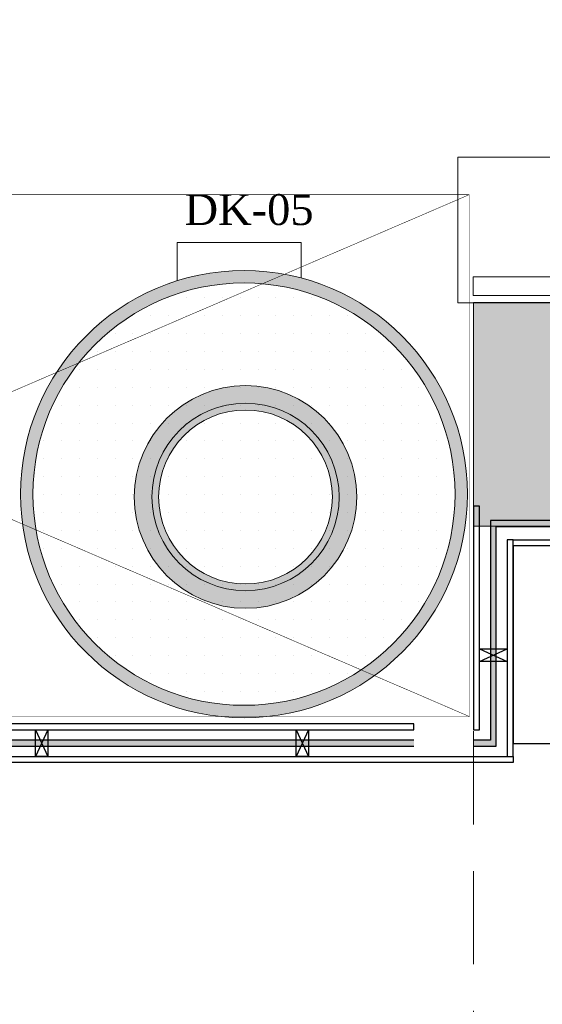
# Model space of a CAD drawing. Extents: x 3940905 to 4145695, y 925352 to 1109797.
# Tile 229 of 256: x 3980565 to 3981618, y 1094147 to 1096128. Entities that reach past the tile are written whole.
import ezdxf

# ---------------------------------------------------------------- set-up
doc = ezdxf.new("R2010")
doc.units = 0
doc.header["$LTSCALE"] = 750
doc.header["$MEASUREMENT"] = 0
doc.linetypes.add('DASHED', pattern=[0.75, 0.5, -0.25])
doc.linetypes.add('DASHED2', pattern=[0.375, 0.25, -0.125])
doc.layers.get('0').update_dxf_attribs({"linetype": 'CONTINUOUS', "lineweight": 0})
for name, color, linetype, lineweight in [('BEAM', 104, 'CONTINUOUS', 0), ('CKD Equipments', 252, 'CONTINUOUS', 0), ('COLUMN', 1, 'CONTINUOUS', 9), ('FURN', 15, 'CONTINUOUS', 5)]:
    doc.layers.add(name, color=color, linetype=linetype, lineweight=lineweight)
for name, color, linetype in [('CKD-Hood', 1, 'CONTINUOUS'), ('GLASS', 5, 'CONTINUOUS'), ('PARTITION', 16, 'CONTINUOUS'), ('PDF_A - TEXT', 7, 'CONTINUOUS')]:
    doc.layers.add(name, color=color, linetype=linetype)
doc.styles.add('CKD_Dimension Text', font='BOOKOS.TTF')

# ---------------------------------------------------------------- blocks, each defined once
blk = doc.blocks.new('GDXGDRG')
at = {"layer": 'BEAM', "linetype": 'DASHED2'}
blk.add_line((3964958.5, 1037972.2), (3964958.5, 1040862.8), dxfattribs=at)
blk = doc.blocks.new('COLUMN')
at = {"layer": 'COLUMN'}
h = blk.add_hatch(color=1, dxfattribs=at)
h.dxf.hatch_style = 1
h.paths.add_polyline_path([(2683499, 965771.1), (2684448, 965771.1), (2684448, 965331.1), (2683499, 965331.1)])
h.paths.add_polyline_path([(2684238, 970191.1), (2683499, 970191.1), (2683499, 969191.1), (2684238, 969191.1)])
h.paths.add_polyline_path([(2687443, 969266.1), (2687038, 969266.1), (2687038, 970031.1), (2687443, 970031.1)])
h.paths.add_polyline_path([(2687108, 972041.4), (2687644, 972041.4), (2687644, 971756.1), (2687108, 971756.1)])
h.paths.add_polyline_path([(2683499, 973491.1), (2684408, 973491.1), (2684408, 973041.1), (2683499, 973041.1)])
h.paths.add_polyline_path([(2683649, 975761.1), (2683978, 975761.1), (2683978, 975211.1), (2683649, 975211.1)])
h.paths.add_polyline_path([(2686978, 975811.1), (2687728, 975811.1), (2687728, 975476.1), (2686978, 975476.1)])
h.paths.add_polyline_path([(2689869, 975851.1), (2689028, 975851.1), (2689028, 975556.1), (2689869, 975556.1)])
h.paths.add_polyline_path([(2686978, 973346.1), (2687644, 973346.1), (2687644, 973116.1), (2686978, 973116.1)])
h.paths.add_polyline_path([(2683824, 977646.1), (2684029, 977646.1), (2684029, 977211.1), (2683824, 977211.1)])
h.paths.add_polyline_path([(2683824, 979911.1), (2684104, 979911.1), (2684104, 980241.1), (2683824, 980241.1)])
h.paths.add_polyline_path([(2687804, 979891.1), (2688004, 979891.1), (2688004, 980241.1), (2687804, 980241.1)])
h.paths.add_polyline_path([(2691584, 979836.1), (2692014, 979836.1), (2692014, 980241.1), (2691584, 980241.1)])
h.paths.add_polyline_path([(2691696, 977346.1), (2692014, 977346.1), (2692014, 976786.1), (2691696, 976786.1)])
h.paths.add_polyline_path([(2687443, 965841.1), (2686813, 965841.1), (2686813, 965401.1), (2687443, 965401.1)])
h.paths.add_polyline_path([(2687468, 963421.1), (2686703, 963421.1), (2686703, 962976.1), (2687468, 962976.1)])
h.paths.add_polyline_path([(2684168, 963191.1), (2683399, 963191.1), (2683399, 962446.1), (2684168, 962446.1)])
h.paths.add_polyline_path([(2684448, 958916.1), (2683399, 958916.1), (2683399, 959356.1), (2684448, 959356.1)])
h.paths.add_polyline_path([(2684448, 957356.1), (2683414, 957356.1), (2683414, 956916.1), (2684448, 956916.1)])
h.paths.add_polyline_path([(2687458, 957436.1), (2686708, 957436.1), (2686708, 956996.1), (2687458, 956996.1)])
h.paths.add_polyline_path([(2687453, 959516.1), (2686693, 959516.1), (2686693, 959086.1), (2687453, 959086.1)])
h.paths.add_polyline_path([(2683414, 953326.1), (2684313, 953326.1), (2684313, 953776.1), (2683414, 953776.1)])
h.paths.add_polyline_path([(2683294, 952396.1), (2683768, 952396.1), (2683768, 951976.1), (2683294, 951976.1)])
h.paths.add_polyline_path([(2682464, 977841.1), (2681834, 977841.1), (2681834, 977051.1), (2682464, 977051.1)])
at = {"color": 2}
blk.add_lwpolyline([(2683499, 973491.1), (2684408, 973491.1), (2684408, 973041.1), (2683499, 973041.1)], close=True, dxfattribs=at)
at = {"layer": 'COLUMN', "color": 1}
blk.add_lwpolyline([(2683499, 973491.1), (2684408, 973491.1), (2684408, 973041.1), (2683499, 973041.1)], close=True, dxfattribs=at)

msp = doc.modelspace()

# ---------------------------------------------------------------- hatches: boundary and pattern name
at = {"layer": 'CKD Equipments', "ltscale": 0.25}
h = msp.add_hatch(color=42, dxfattribs=at)
h.dxf.hatch_style = 1
edge = h.paths.add_edge_path()
edge.add_arc((3981017.2, 1095173.2), 450, 0, 360)
edge = h.paths.add_edge_path(flags=16)
edge.add_arc((3981017.2, 1095173.2), 425, 0, 360)
at = {"layer": 'CKD Equipments', "true_color": 0xff0000}
h = msp.add_hatch(color=1, dxfattribs=at)
edge = h.paths.add_edge_path()
edge.add_arc((3981020.2, 1095167.5), 188.6, -270, 90, ccw=False)
edge = h.paths.add_edge_path()
edge.add_arc((3981020.2, 1095167.5), 175, -270, 90, ccw=False)
edge = h.paths.add_edge_path()
edge.add_arc((3981020.2, 1095167.5), 224, -270, 90, ccw=False)
edge = h.paths.add_edge_path()
edge.add_arc((3981020.2, 1095167.5), 175, -270, 90, ccw=False)
at = {"layer": 'CKD Equipments', "true_color": 0x636466}
h = msp.add_hatch(color=251, dxfattribs=at)
edge = h.paths.add_edge_path(flags=16)
edge.add_arc((3981020.2, 1095167.5), 175, -270, 90, ccw=False)
edge = h.paths.add_edge_path()
edge.add_arc((3981020.2, 1095167.5), 188.6, -270, 90, ccw=False)
at = {"layer": 'GLASS'}
h = msp.add_hatch(color=5, dxfattribs=at)
h.dxf.hatch_style = 1
h.paths.add_polyline_path([(3981359.2, 1094666.3), (3981359.2, 1094678.3), (3979216.6, 1094678.3), (3979216.6, 1094666.3)])
h.paths.add_polyline_path([(3981479.2, 1094678.3), (3981479.2, 1094666.3), (3981525.3, 1094666.3), (3981525.3, 1095108), (3982336.2, 1095108), (3982336.2, 1094666.3), (3984167.3, 1094666.3), (3984167.5, 1095146.5), (3984958.2, 1095146.5), (3984958.2, 1095158.5), (3984155.5, 1095158.5), (3984155.3, 1094678.3), (3982348.2, 1094678.3), (3982348.2, 1095120), (3981513.3, 1095120), (3981513.3, 1094678.3)])

# ---------------------------------------------------------------- linework, layer by layer
at = {"layer": 'CKD Equipments', "color": 74}
for p, q in [((3981447.9, 1095851), (3982387.2, 1095851)), ((3981447.9, 1095558.4), (3981447.9, 1095851)), ((3982331.7, 1095610.3), (3981478.4, 1095610.3)), ((3981478.4, 1095610.3), (3981478.4, 1095573.2)), ((3982387.2, 1095558.4), (3981447.9, 1095558.4)), ((3981478.4, 1095573.2), (3982331.7, 1095573.2))]:
    msp.add_line(p, q, dxfattribs=at)
at = {"layer": 'CKD Equipments'}
for p, q in [((3980882.9, 1095602.7), (3980882.9, 1095679.5)), ((3980882.9, 1095679.5), (3981132.6, 1095679.5)), ((3981132.6, 1095679.5), (3981132.6, 1095608.2))]:
    msp.add_line(p, q, dxfattribs=at)
at = {"layer": 'CKD Equipments', "color": 7, "linetype": 'Continuous'}
for p, q in [((3980865.5, 1095568.3), (3980865.5, 1095568.3)), ((3980901.5, 1095568.3), (3980901.5, 1095568.3)), ((3980937.5, 1095568.3), (3980937.5, 1095568.3)), ((3980973.5, 1095568.3), (3980973.5, 1095568.3)), ((3981009.5, 1095568.3), (3981009.5, 1095568.3)), ((3981045.5, 1095568.3), (3981045.5, 1095568.3)), ((3981081.5, 1095568.3), (3981081.5, 1095568.3)), ((3981117.5, 1095568.3), (3981117.5, 1095568.3)), ((3981153.5, 1095568.3), (3981153.5, 1095568.3)), ((3980793.5, 1095532.3), (3980793.5, 1095532.3)), ((3980829.5, 1095532.3), (3980829.5, 1095532.3)), ((3980865.5, 1095532.3), (3980865.5, 1095532.3)), ((3980901.5, 1095532.3), (3980901.5, 1095532.3)), ((3980937.5, 1095532.3), (3980937.5, 1095532.3)), ((3980973.5, 1095532.3), (3980973.5, 1095532.3)), ((3981009.5, 1095532.3), (3981009.5, 1095532.3)), ((3981045.5, 1095532.3), (3981045.5, 1095532.3)), ((3981081.5, 1095532.3), (3981081.5, 1095532.3)), ((3981117.5, 1095532.3), (3981117.5, 1095532.3)), ((3981153.5, 1095532.3), (3981153.5, 1095532.3)), ((3981189.5, 1095532.3), (3981189.5, 1095532.3)), ((3981225.5, 1095532.3), (3981225.5, 1095532.3)), ((3980757.5, 1095496.3), (3980757.5, 1095496.3)), ((3980793.5, 1095496.3), (3980793.5, 1095496.3)), ((3980829.5, 1095496.3), (3980829.5, 1095496.3)), ((3980865.5, 1095496.3), (3980865.5, 1095496.3)), ((3980901.5, 1095496.3), (3980901.5, 1095496.3)), ((3980937.5, 1095496.3), (3980937.5, 1095496.3)), ((3980973.5, 1095496.3), (3980973.5, 1095496.3)), ((3981009.5, 1095496.3), (3981009.5, 1095496.3)), ((3981045.5, 1095496.3), (3981045.5, 1095496.3)), ((3981081.5, 1095496.3), (3981081.5, 1095496.3)), ((3981117.5, 1095496.3), (3981117.5, 1095496.3)), ((3981153.5, 1095496.3), (3981153.5, 1095496.3)), ((3981189.5, 1095496.3), (3981189.5, 1095496.3)), ((3981225.5, 1095496.3), (3981225.5, 1095496.3)), ((3981261.5, 1095496.3), (3981261.5, 1095496.3)), ((3980721.5, 1095460.3), (3980721.5, 1095460.3)), ((3980757.5, 1095460.3), (3980757.5, 1095460.3)), ((3980793.5, 1095460.3), (3980793.5, 1095460.3)), ((3980829.5, 1095460.3), (3980829.5, 1095460.3)), ((3980865.5, 1095460.3), (3980865.5, 1095460.3)), ((3980901.5, 1095460.3), (3980901.5, 1095460.3)), ((3980937.5, 1095460.3), (3980937.5, 1095460.3)), ((3980973.5, 1095460.3), (3980973.5, 1095460.3)), ((3981009.5, 1095460.3), (3981009.5, 1095460.3)), ((3981045.5, 1095460.3), (3981045.5, 1095460.3)), ((3981081.5, 1095460.3), (3981081.5, 1095460.3)), ((3981117.5, 1095460.3), (3981117.5, 1095460.3)), ((3981153.5, 1095460.3), (3981153.5, 1095460.3)), ((3981189.5, 1095460.3), (3981189.5, 1095460.3)), ((3981225.5, 1095460.3), (3981225.5, 1095460.3)), ((3981261.5, 1095460.3), (3981261.5, 1095460.3)), ((3981297.5, 1095460.3), (3981297.5, 1095460.3)), ((3980685.5, 1095424.3), (3980685.5, 1095424.3)), ((3980721.5, 1095424.3), (3980721.5, 1095424.3)), ((3980757.5, 1095424.3), (3980757.5, 1095424.3)), ((3980793.5, 1095424.3), (3980793.5, 1095424.3)), ((3980829.5, 1095424.3), (3980829.5, 1095424.3)), ((3980865.5, 1095424.3), (3980865.5, 1095424.3)), ((3980901.5, 1095424.3), (3980901.5, 1095424.3)), ((3980937.5, 1095424.3), (3980937.5, 1095424.3)), ((3980973.5, 1095424.3), (3980973.5, 1095424.3)), ((3981009.5, 1095424.3), (3981009.5, 1095424.3)), ((3981045.5, 1095424.3), (3981045.5, 1095424.3)), ((3981081.5, 1095424.3), (3981081.5, 1095424.3)), ((3981117.5, 1095424.3), (3981117.5, 1095424.3)), ((3981153.5, 1095424.3), (3981153.5, 1095424.3)), ((3981189.5, 1095424.3), (3981189.5, 1095424.3)), ((3981225.5, 1095424.3), (3981225.5, 1095424.3)), ((3981261.5, 1095424.3), (3981261.5, 1095424.3)), ((3981297.5, 1095424.3), (3981297.5, 1095424.3)), ((3981333.5, 1095424.3), (3981333.5, 1095424.3)), ((3980685.5, 1095388.3), (3980685.5, 1095388.3)), ((3980721.5, 1095388.3), (3980721.5, 1095388.3)), ((3980757.5, 1095388.3), (3980757.5, 1095388.3)), ((3980793.5, 1095388.3), (3980793.5, 1095388.3)), ((3980829.5, 1095388.3), (3980829.5, 1095388.3)), ((3980865.5, 1095388.3), (3980865.5, 1095388.3)), ((3980901.5, 1095388.3), (3980901.5, 1095388.3)), ((3980937.5, 1095388.3), (3980937.5, 1095388.3)), ((3980973.5, 1095388.3), (3980973.5, 1095388.3)), ((3981009.5, 1095388.3), (3981009.5, 1095388.3)), ((3981045.5, 1095388.3), (3981045.5, 1095388.3)), ((3981081.5, 1095388.3), (3981081.5, 1095388.3)), ((3981117.5, 1095388.3), (3981117.5, 1095388.3)), ((3981153.5, 1095388.3), (3981153.5, 1095388.3)), ((3981189.5, 1095388.3), (3981189.5, 1095388.3)), ((3981225.5, 1095388.3), (3981225.5, 1095388.3)), ((3981261.5, 1095388.3), (3981261.5, 1095388.3)), ((3981297.5, 1095388.3), (3981297.5, 1095388.3)), ((3981333.5, 1095388.3), (3981333.5, 1095388.3)), ((3981369.5, 1095388.3), (3981369.5, 1095388.3)), ((3980649.5, 1095352.3), (3980649.5, 1095352.3)), ((3980685.5, 1095352.3), (3980685.5, 1095352.3)), ((3980721.5, 1095352.3), (3980721.5, 1095352.3)), ((3980757.5, 1095352.3), (3980757.5, 1095352.3)), ((3980793.5, 1095352.3), (3980793.5, 1095352.3)), ((3980829.5, 1095352.3), (3980829.5, 1095352.3)), ((3980865.5, 1095352.3), (3980865.5, 1095352.3)), ((3980901.5, 1095352.3), (3980901.5, 1095352.3)), ((3980937.5, 1095352.3), (3980937.5, 1095352.3)), ((3980973.5, 1095352.3), (3980973.5, 1095352.3)), ((3981009.5, 1095352.3), (3981009.5, 1095352.3)), ((3981045.5, 1095352.3), (3981045.5, 1095352.3)), ((3981081.5, 1095352.3), (3981081.5, 1095352.3)), ((3981117.5, 1095352.3), (3981117.5, 1095352.3)), ((3981153.5, 1095352.3), (3981153.5, 1095352.3)), ((3981189.5, 1095352.3), (3981189.5, 1095352.3)), ((3981225.5, 1095352.3), (3981225.5, 1095352.3)), ((3981261.5, 1095352.3), (3981261.5, 1095352.3)), ((3981297.5, 1095352.3), (3981297.5, 1095352.3)), ((3981333.5, 1095352.3), (3981333.5, 1095352.3)), ((3981369.5, 1095352.3), (3981369.5, 1095352.3)), ((3980649.5, 1095316.3), (3980649.5, 1095316.3)), ((3980685.5, 1095316.3), (3980685.5, 1095316.3)), ((3980721.5, 1095316.3), (3980721.5, 1095316.3)), ((3980757.5, 1095316.3), (3980757.5, 1095316.3)), ((3980793.5, 1095316.3), (3980793.5, 1095316.3)), ((3980829.5, 1095316.3), (3980829.5, 1095316.3)), ((3980865.5, 1095316.3), (3980865.5, 1095316.3)), ((3980901.5, 1095316.3), (3980901.5, 1095316.3)), ((3980937.5, 1095316.3), (3980937.5, 1095316.3)), ((3980973.5, 1095316.3), (3980973.5, 1095316.3)), ((3981009.5, 1095316.3), (3981009.5, 1095316.3)), ((3981045.5, 1095316.3), (3981045.5, 1095316.3)), ((3981081.5, 1095316.3), (3981081.5, 1095316.3)), ((3981117.5, 1095316.3), (3981117.5, 1095316.3)), ((3981153.5, 1095316.3), (3981153.5, 1095316.3)), ((3981189.5, 1095316.3), (3981189.5, 1095316.3)), ((3981225.5, 1095316.3), (3981225.5, 1095316.3)), ((3981261.5, 1095316.3), (3981261.5, 1095316.3)), ((3981297.5, 1095316.3), (3981297.5, 1095316.3)), ((3981333.5, 1095316.3), (3981333.5, 1095316.3)), ((3981369.5, 1095316.3), (3981369.5, 1095316.3)), ((3981405.5, 1095316.3), (3981405.5, 1095316.3)), ((3980613.5, 1095280.3), (3980613.5, 1095280.3)), ((3980649.5, 1095280.3), (3980649.5, 1095280.3)), ((3980685.5, 1095280.3), (3980685.5, 1095280.3)), ((3980721.5, 1095280.3), (3980721.5, 1095280.3)), ((3980757.5, 1095280.3), (3980757.5, 1095280.3)), ((3980793.5, 1095280.3), (3980793.5, 1095280.3)), ((3980829.5, 1095280.3), (3980829.5, 1095280.3)), ((3980865.5, 1095280.3), (3980865.5, 1095280.3)), ((3980901.5, 1095280.3), (3980901.5, 1095280.3)), ((3980937.5, 1095280.3), (3980937.5, 1095280.3)), ((3980973.5, 1095280.3), (3980973.5, 1095280.3)), ((3981009.5, 1095280.3), (3981009.5, 1095280.3)), ((3981045.5, 1095280.3), (3981045.5, 1095280.3)), ((3981081.5, 1095280.3), (3981081.5, 1095280.3)), ((3981117.5, 1095280.3), (3981117.5, 1095280.3)), ((3981153.5, 1095280.3), (3981153.5, 1095280.3)), ((3981189.5, 1095280.3), (3981189.5, 1095280.3)), ((3981225.5, 1095280.3), (3981225.5, 1095280.3)), ((3981261.5, 1095280.3), (3981261.5, 1095280.3)), ((3981297.5, 1095280.3), (3981297.5, 1095280.3)), ((3981333.5, 1095280.3), (3981333.5, 1095280.3)), ((3981369.5, 1095280.3), (3981369.5, 1095280.3)), ((3981405.5, 1095280.3), (3981405.5, 1095280.3)), ((3980613.5, 1095244.3), (3980613.5, 1095244.3)), ((3980649.5, 1095244.3), (3980649.5, 1095244.3)), ((3980685.5, 1095244.3), (3980685.5, 1095244.3)), ((3980721.5, 1095244.3), (3980721.5, 1095244.3)), ((3980757.5, 1095244.3), (3980757.5, 1095244.3)), ((3980793.5, 1095244.3), (3980793.5, 1095244.3)), ((3980829.5, 1095244.3), (3980829.5, 1095244.3)), ((3980865.5, 1095244.3), (3980865.5, 1095244.3)), ((3980901.5, 1095244.3), (3980901.5, 1095244.3)), ((3980937.5, 1095244.3), (3980937.5, 1095244.3)), ((3980973.5, 1095244.3), (3980973.5, 1095244.3)), ((3981009.5, 1095244.3), (3981009.5, 1095244.3)), ((3981045.5, 1095244.3), (3981045.5, 1095244.3)), ((3981081.5, 1095244.3), (3981081.5, 1095244.3)), ((3981117.5, 1095244.3), (3981117.5, 1095244.3)), ((3981153.5, 1095244.3), (3981153.5, 1095244.3)), ((3981189.5, 1095244.3), (3981189.5, 1095244.3)), ((3981225.5, 1095244.3), (3981225.5, 1095244.3)), ((3981261.5, 1095244.3), (3981261.5, 1095244.3)), ((3981297.5, 1095244.3), (3981297.5, 1095244.3)), ((3981333.5, 1095244.3), (3981333.5, 1095244.3)), ((3981369.5, 1095244.3), (3981369.5, 1095244.3)), ((3981405.5, 1095244.3), (3981405.5, 1095244.3)), ((3980613.5, 1095208.3), (3980613.5, 1095208.3)), ((3980649.5, 1095208.3), (3980649.5, 1095208.3)), ((3980685.5, 1095208.3), (3980685.5, 1095208.3)), ((3980721.5, 1095208.3), (3980721.5, 1095208.3)), ((3980757.5, 1095208.3), (3980757.5, 1095208.3)), ((3980793.5, 1095208.3), (3980793.5, 1095208.3)), ((3980829.5, 1095208.3), (3980829.5, 1095208.3)), ((3980865.5, 1095208.3), (3980865.5, 1095208.3)), ((3980901.5, 1095208.3), (3980901.5, 1095208.3)), ((3980937.5, 1095208.3), (3980937.5, 1095208.3)), ((3980973.5, 1095208.3), (3980973.5, 1095208.3)), ((3981009.5, 1095208.3), (3981009.5, 1095208.3)), ((3981045.5, 1095208.3), (3981045.5, 1095208.3)), ((3981081.5, 1095208.3), (3981081.5, 1095208.3)), ((3981117.5, 1095208.3), (3981117.5, 1095208.3)), ((3981153.5, 1095208.3), (3981153.5, 1095208.3)), ((3981189.5, 1095208.3), (3981189.5, 1095208.3)), ((3981225.5, 1095208.3), (3981225.5, 1095208.3)), ((3981261.5, 1095208.3), (3981261.5, 1095208.3)), ((3981297.5, 1095208.3), (3981297.5, 1095208.3)), ((3981333.5, 1095208.3), (3981333.5, 1095208.3)), ((3981369.5, 1095208.3), (3981369.5, 1095208.3)), ((3981405.5, 1095208.3), (3981405.5, 1095208.3)), ((3980613.5, 1095172.3), (3980613.5, 1095172.3)), ((3980649.5, 1095172.3), (3980649.5, 1095172.3)), ((3980685.5, 1095172.3), (3980685.5, 1095172.3)), ((3980721.5, 1095172.3), (3980721.5, 1095172.3)), ((3980757.5, 1095172.3), (3980757.5, 1095172.3)), ((3980793.5, 1095172.3), (3980793.5, 1095172.3)), ((3980829.5, 1095172.3), (3980829.5, 1095172.3)), ((3980865.5, 1095172.3), (3980865.5, 1095172.3)), ((3980901.5, 1095172.3), (3980901.5, 1095172.3)), ((3980937.5, 1095172.3), (3980937.5, 1095172.3)), ((3980973.5, 1095172.3), (3980973.5, 1095172.3)), ((3981009.5, 1095172.3), (3981009.5, 1095172.3)), ((3981045.5, 1095172.3), (3981045.5, 1095172.3)), ((3981081.5, 1095172.3), (3981081.5, 1095172.3)), ((3981117.5, 1095172.3), (3981117.5, 1095172.3)), ((3981153.5, 1095172.3), (3981153.5, 1095172.3)), ((3981189.5, 1095172.3), (3981189.5, 1095172.3)), ((3981225.5, 1095172.3), (3981225.5, 1095172.3)), ((3981261.5, 1095172.3), (3981261.5, 1095172.3)), ((3981297.5, 1095172.3), (3981297.5, 1095172.3)), ((3981333.5, 1095172.3), (3981333.5, 1095172.3)), ((3981369.5, 1095172.3), (3981369.5, 1095172.3)), ((3981405.5, 1095172.3), (3981405.5, 1095172.3)), ((3981441.5, 1095172.3), (3981441.5, 1095172.3)), ((3980613.5, 1095136.3), (3980613.5, 1095136.3)), ((3980649.5, 1095136.3), (3980649.5, 1095136.3)), ((3980685.5, 1095136.3), (3980685.5, 1095136.3)), ((3980721.5, 1095136.3), (3980721.5, 1095136.3)), ((3980757.5, 1095136.3), (3980757.5, 1095136.3)), ((3980793.5, 1095136.3), (3980793.5, 1095136.3)), ((3980829.5, 1095136.3), (3980829.5, 1095136.3)), ((3980865.5, 1095136.3), (3980865.5, 1095136.3)), ((3980901.5, 1095136.3), (3980901.5, 1095136.3)), ((3980937.5, 1095136.3), (3980937.5, 1095136.3)), ((3980973.5, 1095136.3), (3980973.5, 1095136.3)), ((3981009.5, 1095136.3), (3981009.5, 1095136.3)), ((3981045.5, 1095136.3), (3981045.5, 1095136.3)), ((3981081.5, 1095136.3), (3981081.5, 1095136.3)), ((3981117.5, 1095136.3), (3981117.5, 1095136.3)), ((3981153.5, 1095136.3), (3981153.5, 1095136.3)), ((3981189.5, 1095136.3), (3981189.5, 1095136.3)), ((3981225.5, 1095136.3), (3981225.5, 1095136.3)), ((3981261.5, 1095136.3), (3981261.5, 1095136.3)), ((3981297.5, 1095136.3), (3981297.5, 1095136.3)), ((3981333.5, 1095136.3), (3981333.5, 1095136.3)), ((3981369.5, 1095136.3), (3981369.5, 1095136.3)), ((3981405.5, 1095136.3), (3981405.5, 1095136.3)), ((3980613.5, 1095100.3), (3980613.5, 1095100.3)), ((3980649.5, 1095100.3), (3980649.5, 1095100.3)), ((3980685.5, 1095100.3), (3980685.5, 1095100.3)), ((3980721.5, 1095100.3), (3980721.5, 1095100.3)), ((3980757.5, 1095100.3), (3980757.5, 1095100.3)), ((3980793.5, 1095100.3), (3980793.5, 1095100.3)), ((3980829.5, 1095100.3), (3980829.5, 1095100.3)), ((3980865.5, 1095100.3), (3980865.5, 1095100.3)), ((3980901.5, 1095100.3), (3980901.5, 1095100.3)), ((3980937.5, 1095100.3), (3980937.5, 1095100.3)), ((3980973.5, 1095100.3), (3980973.5, 1095100.3)), ((3981009.5, 1095100.3), (3981009.5, 1095100.3)), ((3981045.5, 1095100.3), (3981045.5, 1095100.3)), ((3981081.5, 1095100.3), (3981081.5, 1095100.3)), ((3981117.5, 1095100.3), (3981117.5, 1095100.3)), ((3981153.5, 1095100.3), (3981153.5, 1095100.3)), ((3981189.5, 1095100.3), (3981189.5, 1095100.3)), ((3981225.5, 1095100.3), (3981225.5, 1095100.3)), ((3981261.5, 1095100.3), (3981261.5, 1095100.3)), ((3981297.5, 1095100.3), (3981297.5, 1095100.3)), ((3981333.5, 1095100.3), (3981333.5, 1095100.3)), ((3981369.5, 1095100.3), (3981369.5, 1095100.3)), ((3981405.5, 1095100.3), (3981405.5, 1095100.3)), ((3980613.5, 1095064.3), (3980613.5, 1095064.3)), ((3980649.5, 1095064.3), (3980649.5, 1095064.3)), ((3980685.5, 1095064.3), (3980685.5, 1095064.3)), ((3980721.5, 1095064.3), (3980721.5, 1095064.3)), ((3980757.5, 1095064.3), (3980757.5, 1095064.3)), ((3980793.5, 1095064.3), (3980793.5, 1095064.3)), ((3980829.5, 1095064.3), (3980829.5, 1095064.3)), ((3980865.5, 1095064.3), (3980865.5, 1095064.3)), ((3980901.5, 1095064.3), (3980901.5, 1095064.3)), ((3980937.5, 1095064.3), (3980937.5, 1095064.3)), ((3980973.5, 1095064.3), (3980973.5, 1095064.3)), ((3981009.5, 1095064.3), (3981009.5, 1095064.3)), ((3981045.5, 1095064.3), (3981045.5, 1095064.3)), ((3981081.5, 1095064.3), (3981081.5, 1095064.3)), ((3981117.5, 1095064.3), (3981117.5, 1095064.3)), ((3981153.5, 1095064.3), (3981153.5, 1095064.3)), ((3981189.5, 1095064.3), (3981189.5, 1095064.3)), ((3981225.5, 1095064.3), (3981225.5, 1095064.3)), ((3981261.5, 1095064.3), (3981261.5, 1095064.3)), ((3981297.5, 1095064.3), (3981297.5, 1095064.3)), ((3981333.5, 1095064.3), (3981333.5, 1095064.3)), ((3981369.5, 1095064.3), (3981369.5, 1095064.3)), ((3981405.5, 1095064.3), (3981405.5, 1095064.3)), ((3980649.5, 1095028.3), (3980649.5, 1095028.3)), ((3980685.5, 1095028.3), (3980685.5, 1095028.3)), ((3980721.5, 1095028.3), (3980721.5, 1095028.3)), ((3980757.5, 1095028.3), (3980757.5, 1095028.3)), ((3980793.5, 1095028.3), (3980793.5, 1095028.3)), ((3980829.5, 1095028.3), (3980829.5, 1095028.3)), ((3980865.5, 1095028.3), (3980865.5, 1095028.3)), ((3980901.5, 1095028.3), (3980901.5, 1095028.3)), ((3980937.5, 1095028.3), (3980937.5, 1095028.3)), ((3980973.5, 1095028.3), (3980973.5, 1095028.3)), ((3981009.5, 1095028.3), (3981009.5, 1095028.3)), ((3981045.5, 1095028.3), (3981045.5, 1095028.3)), ((3981081.5, 1095028.3), (3981081.5, 1095028.3)), ((3981117.5, 1095028.3), (3981117.5, 1095028.3)), ((3981153.5, 1095028.3), (3981153.5, 1095028.3)), ((3981189.5, 1095028.3), (3981189.5, 1095028.3)), ((3981225.5, 1095028.3), (3981225.5, 1095028.3)), ((3981261.5, 1095028.3), (3981261.5, 1095028.3)), ((3981297.5, 1095028.3), (3981297.5, 1095028.3)), ((3981333.5, 1095028.3), (3981333.5, 1095028.3)), ((3981369.5, 1095028.3), (3981369.5, 1095028.3)), ((3981405.5, 1095028.3), (3981405.5, 1095028.3)), ((3980649.5, 1094992.3), (3980649.5, 1094992.3)), ((3980685.5, 1094992.3), (3980685.5, 1094992.3)), ((3980721.5, 1094992.3), (3980721.5, 1094992.3)), ((3980757.5, 1094992.3), (3980757.5, 1094992.3)), ((3980793.5, 1094992.3), (3980793.5, 1094992.3)), ((3980829.5, 1094992.3), (3980829.5, 1094992.3)), ((3980865.5, 1094992.3), (3980865.5, 1094992.3)), ((3980901.5, 1094992.3), (3980901.5, 1094992.3)), ((3980937.5, 1094992.3), (3980937.5, 1094992.3)), ((3980973.5, 1094992.3), (3980973.5, 1094992.3)), ((3981009.5, 1094992.3), (3981009.5, 1094992.3)), ((3981045.5, 1094992.3), (3981045.5, 1094992.3)), ((3981081.5, 1094992.3), (3981081.5, 1094992.3)), ((3981117.5, 1094992.3), (3981117.5, 1094992.3)), ((3981153.5, 1094992.3), (3981153.5, 1094992.3)), ((3981189.5, 1094992.3), (3981189.5, 1094992.3)), ((3981225.5, 1094992.3), (3981225.5, 1094992.3)), ((3981261.5, 1094992.3), (3981261.5, 1094992.3)), ((3981297.5, 1094992.3), (3981297.5, 1094992.3)), ((3981333.5, 1094992.3), (3981333.5, 1094992.3)), ((3981369.5, 1094992.3), (3981369.5, 1094992.3)), ((3980685.5, 1094956.3), (3980685.5, 1094956.3)), ((3980721.5, 1094956.3), (3980721.5, 1094956.3)), ((3980757.5, 1094956.3), (3980757.5, 1094956.3)), ((3980793.5, 1094956.3), (3980793.5, 1094956.3)), ((3980829.5, 1094956.3), (3980829.5, 1094956.3)), ((3980865.5, 1094956.3), (3980865.5, 1094956.3)), ((3980901.5, 1094956.3), (3980901.5, 1094956.3)), ((3980937.5, 1094956.3), (3980937.5, 1094956.3)), ((3980973.5, 1094956.3), (3980973.5, 1094956.3)), ((3981009.5, 1094956.3), (3981009.5, 1094956.3)), ((3981045.5, 1094956.3), (3981045.5, 1094956.3)), ((3981081.5, 1094956.3), (3981081.5, 1094956.3)), ((3981117.5, 1094956.3), (3981117.5, 1094956.3)), ((3981153.5, 1094956.3), (3981153.5, 1094956.3)), ((3981189.5, 1094956.3), (3981189.5, 1094956.3)), ((3981225.5, 1094956.3), (3981225.5, 1094956.3)), ((3981261.5, 1094956.3), (3981261.5, 1094956.3)), ((3981297.5, 1094956.3), (3981297.5, 1094956.3)), ((3981333.5, 1094956.3), (3981333.5, 1094956.3)), ((3981369.5, 1094956.3), (3981369.5, 1094956.3)), ((3980685.5, 1094920.3), (3980685.5, 1094920.3)), ((3980721.5, 1094920.3), (3980721.5, 1094920.3)), ((3980757.5, 1094920.3), (3980757.5, 1094920.3)), ((3980793.5, 1094920.3), (3980793.5, 1094920.3)), ((3980829.5, 1094920.3), (3980829.5, 1094920.3)), ((3980865.5, 1094920.3), (3980865.5, 1094920.3)), ((3980901.5, 1094920.3), (3980901.5, 1094920.3)), ((3980937.5, 1094920.3), (3980937.5, 1094920.3)), ((3980973.5, 1094920.3), (3980973.5, 1094920.3)), ((3981009.5, 1094920.3), (3981009.5, 1094920.3)), ((3981045.5, 1094920.3), (3981045.5, 1094920.3)), ((3981081.5, 1094920.3), (3981081.5, 1094920.3)), ((3981117.5, 1094920.3), (3981117.5, 1094920.3)), ((3981153.5, 1094920.3), (3981153.5, 1094920.3)), ((3981189.5, 1094920.3), (3981189.5, 1094920.3)), ((3981225.5, 1094920.3), (3981225.5, 1094920.3)), ((3981261.5, 1094920.3), (3981261.5, 1094920.3)), ((3981297.5, 1094920.3), (3981297.5, 1094920.3)), ((3981333.5, 1094920.3), (3981333.5, 1094920.3)), ((3980721.5, 1094884.3), (3980721.5, 1094884.3)), ((3980757.5, 1094884.3), (3980757.5, 1094884.3)), ((3980793.5, 1094884.3), (3980793.5, 1094884.3)), ((3980829.5, 1094884.3), (3980829.5, 1094884.3)), ((3980865.5, 1094884.3), (3980865.5, 1094884.3)), ((3980901.5, 1094884.3), (3980901.5, 1094884.3)), ((3980937.5, 1094884.3), (3980937.5, 1094884.3)), ((3980973.5, 1094884.3), (3980973.5, 1094884.3)), ((3981009.5, 1094884.3), (3981009.5, 1094884.3)), ((3981045.5, 1094884.3), (3981045.5, 1094884.3)), ((3981081.5, 1094884.3), (3981081.5, 1094884.3)), ((3981117.5, 1094884.3), (3981117.5, 1094884.3)), ((3981153.5, 1094884.3), (3981153.5, 1094884.3)), ((3981189.5, 1094884.3), (3981189.5, 1094884.3)), ((3981225.5, 1094884.3), (3981225.5, 1094884.3)), ((3981261.5, 1094884.3), (3981261.5, 1094884.3)), ((3981297.5, 1094884.3), (3981297.5, 1094884.3)), ((3980757.5, 1094848.3), (3980757.5, 1094848.3)), ((3980793.5, 1094848.3), (3980793.5, 1094848.3)), ((3980829.5, 1094848.3), (3980829.5, 1094848.3)), ((3980865.5, 1094848.3), (3980865.5, 1094848.3)), ((3980901.5, 1094848.3), (3980901.5, 1094848.3)), ((3980937.5, 1094848.3), (3980937.5, 1094848.3)), ((3980973.5, 1094848.3), (3980973.5, 1094848.3)), ((3981009.5, 1094848.3), (3981009.5, 1094848.3)), ((3981045.5, 1094848.3), (3981045.5, 1094848.3)), ((3981081.5, 1094848.3), (3981081.5, 1094848.3)), ((3981117.5, 1094848.3), (3981117.5, 1094848.3)), ((3981153.5, 1094848.3), (3981153.5, 1094848.3)), ((3981189.5, 1094848.3), (3981189.5, 1094848.3)), ((3981225.5, 1094848.3), (3981225.5, 1094848.3)), ((3981261.5, 1094848.3), (3981261.5, 1094848.3)), ((3980793.5, 1094812.3), (3980793.5, 1094812.3)), ((3980829.5, 1094812.3), (3980829.5, 1094812.3)), ((3980865.5, 1094812.3), (3980865.5, 1094812.3)), ((3980901.5, 1094812.3), (3980901.5, 1094812.3)), ((3980937.5, 1094812.3), (3980937.5, 1094812.3)), ((3980973.5, 1094812.3), (3980973.5, 1094812.3)), ((3981009.5, 1094812.3), (3981009.5, 1094812.3)), ((3981045.5, 1094812.3), (3981045.5, 1094812.3)), ((3981081.5, 1094812.3), (3981081.5, 1094812.3)), ((3981117.5, 1094812.3), (3981117.5, 1094812.3)), ((3981153.5, 1094812.3), (3981153.5, 1094812.3)), ((3981189.5, 1094812.3), (3981189.5, 1094812.3)), ((3981225.5, 1094812.3), (3981225.5, 1094812.3)), ((3980865.5, 1094776.3), (3980865.5, 1094776.3)), ((3980901.5, 1094776.3), (3980901.5, 1094776.3)), ((3980937.5, 1094776.3), (3980937.5, 1094776.3)), ((3980973.5, 1094776.3), (3980973.5, 1094776.3)), ((3981009.5, 1094776.3), (3981009.5, 1094776.3)), ((3981045.5, 1094776.3), (3981045.5, 1094776.3)), ((3981081.5, 1094776.3), (3981081.5, 1094776.3)), ((3981117.5, 1094776.3), (3981117.5, 1094776.3)), ((3981153.5, 1094776.3), (3981153.5, 1094776.3))]:
    msp.add_line(p, q, dxfattribs=at)
at = {"layer": 'CKD Equipments', "ltscale": 0.25}
for radius in [450, 425]:
    msp.add_circle((3981017.2, 1095173.2), radius, dxfattribs=at)
at = {"layer": 'CKD Equipments'}
for radius in [224, 188.6, 175]:
    msp.add_circle((3981020.2, 1095167.5, -26726.9), radius, dxfattribs=at)
at = {"layer": 'CKD-Hood', "linetype": 'DASHED', "const_width": 1}
msp.add_lwpolyline([(3979030.8, 1095775.8), (3981470.8, 1095775.8), (3981470.8, 1094725.8), (3979030.8, 1094725.8), (3979030.8, 1095775.8), (3981470.8, 1094725.8), (3979030.8, 1094725.8), (3981470.8, 1095775.8)], dxfattribs=at)
at = {"layer": 'FURN', "lineweight": 30}
msp.add_lwpolyline([(3981559.2, 1094671.4), (3982306.2, 1094671.4), (3982306.2, 1095069), (3981559.2, 1095069)], close=True, dxfattribs=at)
at = {"layer": 'GLASS'}
for points in [[(3981479.2, 1094666.3), (3981525.3, 1094666.3), (3981525.3, 1095108), (3982336.2, 1095108), (3982336.2, 1094666.3), (3984167.3, 1094666.3), (3984167.5, 1095146.5), (3984958.2, 1095146.5), (3984958.2, 1095158.5), (3984155.5, 1095158.5), (3984155.3, 1094678.3), (3982348.2, 1094678.3), (3982348.2, 1095120), (3981513.3, 1095120), (3981513.3, 1094678.3), (3981479.2, 1094678.3)], [(3981359.2, 1094678.3), (3979216.6, 1094678.3), (3979216.6, 1094666.3), (3981359.2, 1094666.3)]]:
    msp.add_lwpolyline(points, dxfattribs=at)
at = {"layer": 'PARTITION', "color": 8, "ltscale": 2}
for p, q in [((3981491.2, 1094861.6), (3981547.2, 1094836.6)), ((3981491.2, 1094836.6), (3981547.2, 1094861.6)), ((3980622.4, 1094699.2), (3980597.4, 1094645.3)), ((3980597.4, 1094699.2), (3980622.4, 1094645.3)), ((3981147.4, 1094699.2), (3981122.4, 1094645.3)), ((3981122.4, 1094699.2), (3981147.4, 1094645.3))]:
    msp.add_line(p, q, dxfattribs=at)
at = {"layer": 'PARTITION', "ltscale": 2}
for points in [[(3981491.2, 1094699.2), (3981491.2, 1095149), (3981479.2, 1095149), (3981479.2, 1094699.2)], [(3981559.2, 1094645.3), (3981559.2, 1095081), (3981547.2, 1095081), (3981547.2, 1094645.3)], [(3982306.2, 1095069), (3981559.2, 1095069), (3981559.2, 1095081), (3982306.2, 1095081)], [(3981359.2, 1094711.2), (3978857.1, 1094711.2), (3978857.1, 1094699.2), (3981359.2, 1094699.2)], [(3981559.2, 1094633.3), (3978857.1, 1094633.3), (3978857.1, 1094645.3), (3981559.2, 1094645.3)]]:
    msp.add_lwpolyline(points, close=True, dxfattribs=at)
for points in [[(3981491.2, 1094861.6), (3981547.2, 1094861.6), (3981547.2, 1094836.6), (3981491.2, 1094836.6), (3981491.2, 1094861.6)], [(3980622.4, 1094699.2), (3980622.4, 1094645.3), (3980597.4, 1094645.3), (3980597.4, 1094699.2), (3980622.4, 1094699.2)], [(3981147.4, 1094699.2), (3981147.4, 1094645.3), (3981122.4, 1094645.3), (3981122.4, 1094699.2), (3981147.4, 1094699.2)]]:
    msp.add_lwpolyline(points, dxfattribs=at)

# ---------------------------------------------------------------- block references
at = {"layer": 'BEAM'}
msp.add_blockref('GDXGDRG', (16520.7, 54286.2), dxfattribs=at)
at = {"layer": 'COLUMN'}
msp.add_blockref('COLUMN', (1297980.2, 122067.9), dxfattribs=at)

# ---------------------------------------------------------------- texts
at = {"layer": 'PDF_A - TEXT', "insert": (3980897.4, 1095776.8), "char_height": 61.96, "width": 1204.096, "attachment_point": 1, "style": 'CKD_Dimension Text'}
msp.add_mtext('DK-05', dxfattribs=at)

doc.saveas('drawing.dxf')
